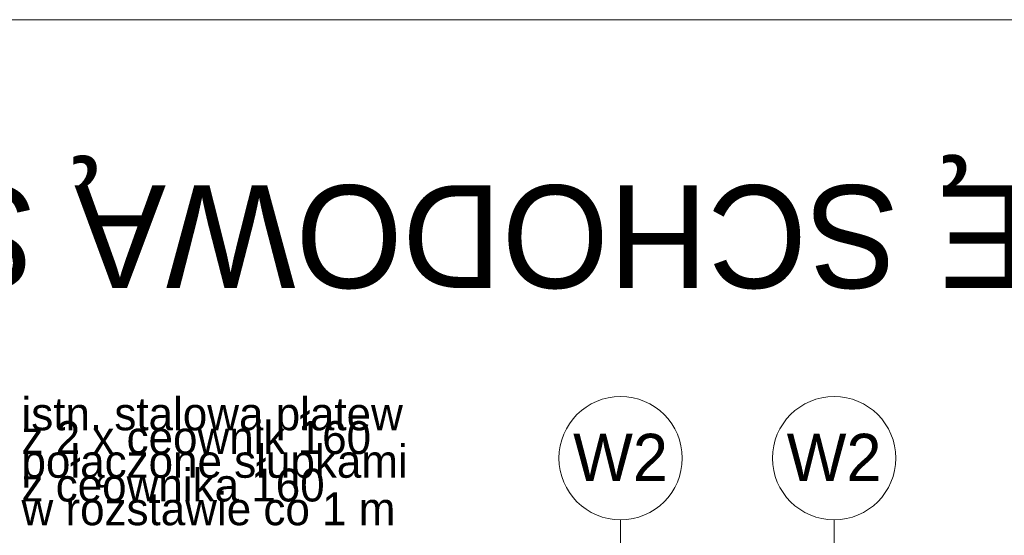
# Model space of a CAD drawing. Extents: x -396299 to -11759, y -15022 to 18278.
# Tile 135 of 205: x -147090 to -142300, y 12169 to 14678. Entities that reach past the tile are written whole.
import ezdxf

# ---------------------------------------------------------------- set-up
doc = ezdxf.new("R2010")
doc.units = 0
doc.header["$MEASUREMENT"] = 0
doc.layers.add('Arch opisy', color=7, linetype='Continuous')
for name, color, linetype, lineweight in [('Arch opisy_Nr_Pióra__1', 7, 'Continuous', 25), ('Arch opisy_Nr_Pióra__21', 7, 'Continuous', 13), ('ARCH TABELA_Nr_Pióra__21', 7, 'Continuous', 13), ('INWENT OPISY_Nr_Pióra__21', 7, 'Continuous', 13)]:
    doc.layers.add(name, color=color, linetype=linetype, lineweight=lineweight)
doc.styles.add('GENERATED_STYLE_3', font='txt')
doc.styles.add('GENERATED_STYLE_4', font='txt')

# ---------------------------------------------------------------- blocks, each defined once
blk = doc.blocks.new('Linia_215', base_point=(-144166.8, 10678.2))
at = {"layer": 'Arch opisy_Nr_Pióra__21', "linetype": 'Continuous'}
blk.add_line((-144166.8, 10678.2), (-144166.8, 12244.7), dxfattribs=at)
blk.add_circle((-144166.8, 12544.7), 300, dxfattribs=at)
blk = doc.blocks.new('Linia_217', base_point=(-143127.8, 11065.7))
at = {"layer": 'Arch opisy_Nr_Pióra__21', "linetype": 'Continuous'}
blk.add_line((-143127.8, 11065.7), (-143127.8, 12244.7), dxfattribs=at)
blk.add_circle((-143127.8, 12544.7), 300, dxfattribs=at)

msp = doc.modelspace()

# ---------------------------------------------------------------- linework, layer by layer
at = {"layer": 'ARCH TABELA_Nr_Pióra__21', "linetype": 'Continuous'}
msp.add_line((-172953.6, 14678.4), (-131153.6, 14678.4), dxfattribs=at)

# ---------------------------------------------------------------- block references
at = {"layer": 'Arch opisy', "linetype": 'Continuous'}
for name, p in [('Linia_215', (-144166.8, 10678.2)), ('Linia_217', (-143127.8, 11065.7))]:
    msp.add_blockref(name, p, dxfattribs=at)

# ---------------------------------------------------------------- texts
at = {"layer": 'Arch opisy_Nr_Pióra__1', "linetype": 'Continuous', "insert": (-151025.2, 13372.5), "char_height": 500, "attachment_point": 3, "rotation": 180, "style": 'GENERATED_STYLE_4'}
msp.add_mtext('{PRZEKRÓJ D-D i PRZEZ KLATKĘ SCHODOWĄ SKALA 1:100}', dxfattribs=at)
at = {"layer": 'Arch opisy_Nr_Pióra__1', "linetype": 'Continuous', "char_height": 230, "attachment_point": 2, "style": 'GENERATED_STYLE_3'}
for insert in [(-144166.8, 12663.2), (-143127.8, 12663.2)]:
    msp.add_mtext('{W2}', dxfattribs=dict(at, insert=insert))
at = {"layer": 'INWENT OPISY_Nr_Pióra__21', "linetype": 'Continuous', "insert": (-147081.4, 12840.4), "char_height": 160, "width": 1872.368, "attachment_point": 1, "line_spacing_factor": 0.433142, "style": 'GENERATED_STYLE_3'}
msp.add_mtext('{istn. stalowa płatew\\Pz 2 x ceownik 160\\Ppołączone słupkami \\Pz ceownika 160\\Pw rozstawie co 1 m}', dxfattribs=at)

doc.saveas('drawing.dxf')
